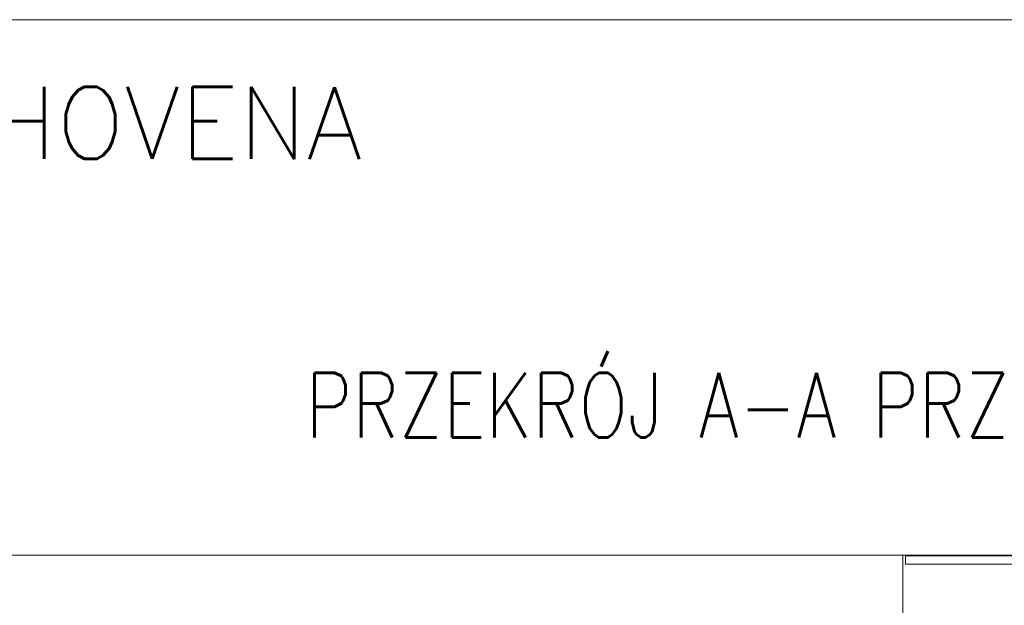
# Model space of a CAD drawing. Header units: metres. Extents: x 6538042 to 13082743, y 6022817 to 12049805.
# Tile 47 of 92: x 6539510 to 6539534, y 6024201 to 6024216. Entities that reach past the tile are written whole.
import ezdxf

# ---------------------------------------------------------------- set-up
doc = ezdxf.new("R2010")
doc.units = ezdxf.units.M
doc.header["$MEASUREMENT"] = 0
doc.layers.get('0').update_dxf_attribs({"linetype": 'CONTINUOUS', "lineweight": 18})
doc.layers.add('d-komora zawory', color=7, linetype='CONTINUOUS', lineweight=13)
doc.layers.add('d-opis', color=7, linetype='CONTINUOUS', lineweight=18)
doc.layers.add('dg opis', color=7, linetype='CONTINUOUS')
doc.styles.get("Standard").update_dxf_attribs({"font": 'simplex.shx'})
doc.styles.add('STYL1', font='SIMPLEX.shx', dxfattribs={"width": 0.8})

msp = doc.modelspace()

# ---------------------------------------------------------------- linework, layer by layer
msp.add_line((6539321.80959, 6024215.79277), (6539597.04442, 6024215.79277))
at = {"layer": 'd-komora zawory', "color": 251, "true_color": 0x636466}
msp.add_line((6539506.05311, 6024202.62666), (6539586.37709, 6024202.62666), dxfattribs=at)
at = {"layer": 'd-komora zawory'}
msp.add_line((6539531.39564, 6024202.62666), (6539531.39564, 6024194.94156), dxfattribs=at)
msp.add_lwpolyline([(6539531.45775, 6024202.60941), (6539537.31962, 6024202.60941), (6539537.31962, 6024202.40392), (6539531.45775, 6024202.40392)], close=True, dxfattribs=at)

# ---------------------------------------------------------------- texts
at = {"layer": 'd-opis'}
msp.add_text('KOMORA  - PRZY UL. LUDWIKA BETHOVENA', height=1.7710893, rotation=359.973878, dxfattribs=at).set_placement((6539465.94525, 6024212.39017))
at = {"layer": 'dg opis', "color": 7, "linetype": 'Continuous', "lineweight": 60, "insert": (6539516.6998, 6024207.11073), "char_height": 1.5939804, "attachment_point": 1, "style": 'STYL1'}
msp.add_mtext_dynamic_manual_height_columns('\\A1;PRZEKRÓJ A-A PRZEZ KOMORĘ ', width=36.5837526, gutter_width=12.5, heights=[0], dxfattribs=at)

doc.saveas('drawing.dxf')
